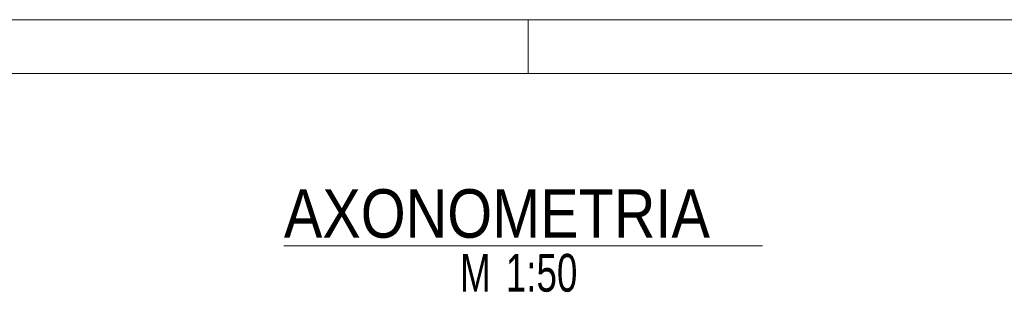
# Model space of a CAD drawing. Header units: millimetres. Extents: x -117 to 303, y -130 to 167.
# Tile 11 of 13: x 46 to 137, y 142 to 167. Entities that reach past the tile are written whole.
import ezdxf

# ---------------------------------------------------------------- set-up
doc = ezdxf.new("R2010")
doc.units = ezdxf.units.MM
doc.linetypes.add('XKITLINE00', pattern=[0])
doc.layers.add('Jiný typ objektu', color=7, linetype='Continuous', lineweight=0)
doc.layers.add('List výkresu', color=3, linetype='Continuous', lineweight=0)
doc.styles.add('ARIAL', font='arial.ttf')
doc.styles.add('ARIAL_NARROW', font='ARIALN.TTF')

msp = doc.modelspace()

# ---------------------------------------------------------------- linework, layer by layer
at = {"layer": 'Jiný typ objektu', "color": 6, "linetype": 'XKITLINE00', "lineweight": 0}
msp.add_line((70.178, 146.247), (114.523, 146.247), dxfattribs=at)
at = {"layer": 'List výkresu', "color": 7, "linetype": 'XKITLINE00', "lineweight": 0}
for p, q in [((302.828, 167.218), (-117.172, 167.218)), ((92.828, 162.218), (92.828, 167.218)), ((297.828, 162.218), (-112.172, 162.218))]:
    msp.add_line(p, q, dxfattribs=at)

# ---------------------------------------------------------------- texts
at = {"layer": 'Jiný typ objektu', "color": 6, "style": 'ARIAL', "width": 0.85}
msp.add_text('AXONOMETRIA', height=4.5, dxfattribs=at).set_placement((70.178, 146.997))
at = {"layer": 'Jiný typ objektu', "color": 3, "style": 'ARIAL_NARROW', "width": 0.85}
for s, p in [('M', (86.507, 141.997)), ('1:50', (90.746, 141.997))]:
    msp.add_text(s, height=3.5, dxfattribs=at).set_placement(p)

doc.saveas('drawing.dxf')
